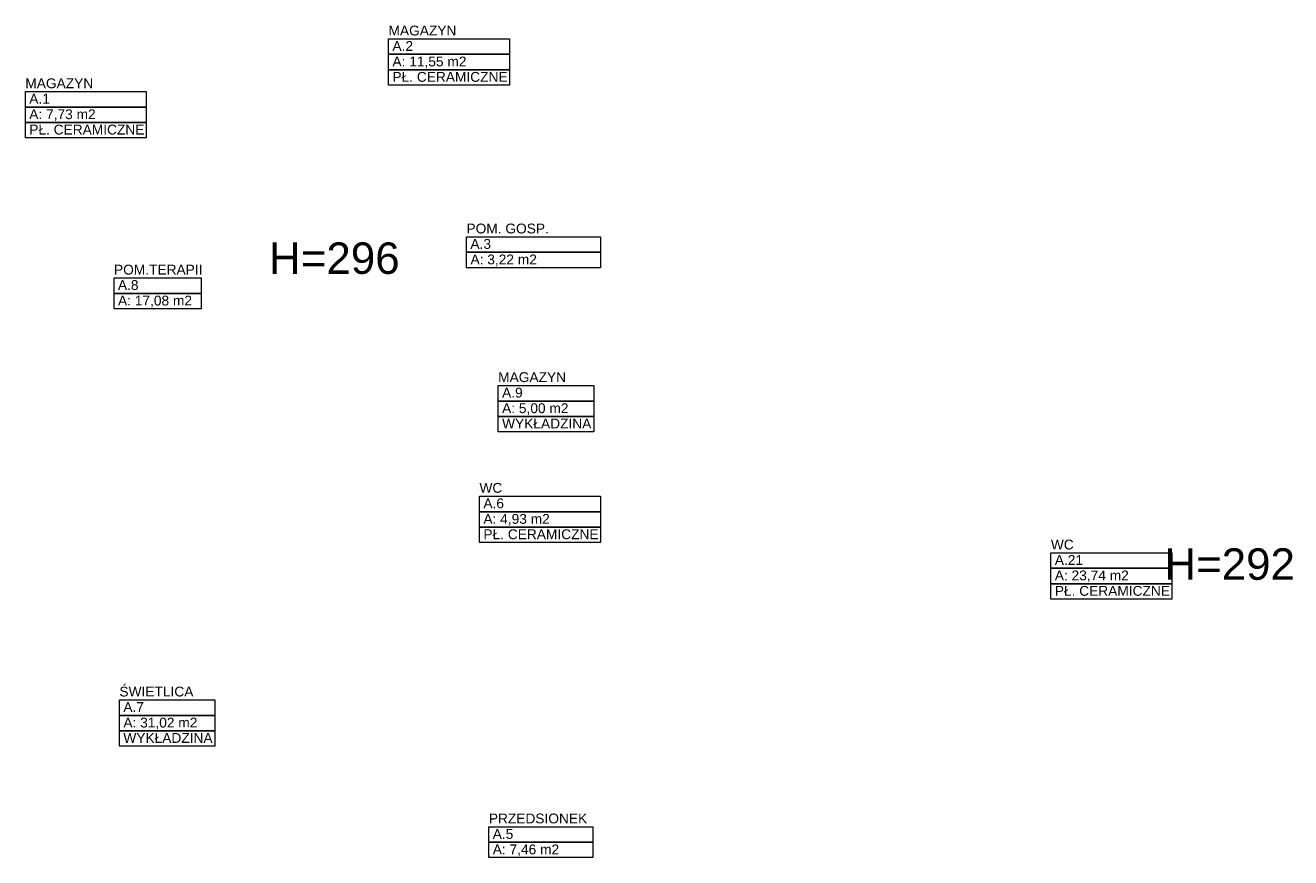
# Model space of a CAD drawing. Header units: millimetres. Extents: x 12683 to 90307, y 30842 to 62253.
# Tile 11 of 152: x 12683 to 14292, y 43184 to 44242. Entities that reach past the tile are written whole.
import ezdxf
from ezdxf.enums import TextEntityAlignment as Align

# ---------------------------------------------------------------- set-up
doc = ezdxf.new("R2010")
doc.units = ezdxf.units.MM
doc.header["$LTSCALE"] = 0.6
doc.layers.add('zzz_podklady_opisy', color=252, linetype='Continuous', lineweight=15)
doc.layers.add('zzzz_mapa', color=252, linetype='Continuous', lineweight=15)
doc.styles.add('GENERATED_STYLE_1', font='ARIAL.TTF')

# ---------------------------------------------------------------- blocks, each defined once
blk = doc.blocks.new('MAGAZYN_A.1_4_2', base_point=(188335, -13448))
at = {"layer": 'zzzz_mapa', "linetype": 'Continuous'}
for p, q in [((187566, -13252), (189104, -13252)), ((187566, -13448), (187566, -13252)), ((189104, -13252), (189104, -13448)), ((189104, -13448), (187566, -13448)), ((187566, -13448), (189104, -13448)), ((187566, -13645), (187566, -13448)), ((189104, -13448), (189104, -13645)), ((189104, -13645), (187566, -13645)), ((187566, -13645), (189104, -13645)), ((187566, -13841), (187566, -13645)), ((189104, -13645), (189104, -13841)), ((189104, -13841), (187566, -13841))]:
    blk.add_line(p, q, dxfattribs=at)
at = {"linetype": 'Continuous', "flags": 1}
for tag in ['ROOM_AREA', 'ROOM_PERIM', 'ROOM_WALLS_SURF', 'ROOM_DOORS_SURF', 'ROOM_WINDS_SURF', 'ROOM_BASELEV', 'ROOM_HEIGHT', 'ROOM_NET_AREA', 'ROOM_REDUCED_AREA', 'ROOM_CALC_AREA', 'ROOM_VOLUME']:
    blk.add_attdef(tag, text='', height=2000, dxfattribs=at).set_placement((188335, -14482), align=Align.BOTTOM_LEFT)
at = {"layer": 'zzzz_mapa', "linetype": 'Continuous', "insert": (187616, -13477), "char_height": 125, "attachment_point": 1, "style": 'GENERATED_STYLE_1'}
blk.add_mtext('{A: 7,73 m2}', dxfattribs=at)
at = {"layer": 'zzzz_mapa', "style": 'GENERATED_STYLE_1'}
for tag, p in [('ROOM_NAME', (187566, -13246)), ('ROOM_NUMBER', (187616, -13443)), ('basec', (187616, -13835))]:
    blk.add_attdef(tag, text='', height=125, dxfattribs=at).set_placement(p, align=Align.BOTTOM_LEFT)
blk = doc.blocks.new('MAGAZYN_A.2_5_2', base_point=(192955, -12777))
at = {"layer": 'zzzz_mapa', "linetype": 'Continuous'}
for p, q in [((192186, -12581), (193724, -12581)), ((192186, -12777), (192186, -12581)), ((193724, -12581), (193724, -12777)), ((193724, -12777), (192186, -12777)), ((192186, -12777), (193724, -12777)), ((192186, -12974), (192186, -12777)), ((193724, -12777), (193724, -12974)), ((193724, -12974), (192186, -12974)), ((192186, -12974), (193724, -12974)), ((192186, -13170), (192186, -12974)), ((193724, -12974), (193724, -13170)), ((193724, -13170), (192186, -13170))]:
    blk.add_line(p, q, dxfattribs=at)
at = {"linetype": 'Continuous', "flags": 1}
for tag in ['ROOM_AREA', 'ROOM_PERIM', 'ROOM_WALLS_SURF', 'ROOM_DOORS_SURF', 'ROOM_WINDS_SURF', 'ROOM_BASELEV', 'ROOM_HEIGHT', 'ROOM_NET_AREA', 'ROOM_REDUCED_AREA', 'ROOM_CALC_AREA', 'ROOM_VOLUME']:
    blk.add_attdef(tag, text='', height=2000, dxfattribs=at).set_placement((192955, -13810), align=Align.BOTTOM_LEFT)
at = {"layer": 'zzzz_mapa', "linetype": 'Continuous', "insert": (192236, -12806), "char_height": 125, "attachment_point": 1, "style": 'GENERATED_STYLE_1'}
blk.add_mtext('{A: 11,55 m2}', dxfattribs=at)
at = {"layer": 'zzzz_mapa', "style": 'GENERATED_STYLE_1'}
for tag, p in [('ROOM_NAME', (192186, -12575)), ('ROOM_NUMBER', (192236, -12771)), ('basec', (192236, -13164))]:
    blk.add_attdef(tag, text='', height=125, dxfattribs=at).set_placement(p, align=Align.BOTTOM_LEFT)
blk = doc.blocks.new('POM. GOSP.              _A.3_6_2', base_point=(194030, -15197))
at = {"layer": 'zzzz_mapa', "linetype": 'Continuous'}
for p, q in [((193179, -15099), (194882, -15099)), ((193179, -15295), (193179, -15099)), ((194882, -15099), (194882, -15295)), ((194882, -15295), (193179, -15295)), ((193179, -15295), (194882, -15295)), ((193179, -15492), (193179, -15295)), ((194882, -15295), (194882, -15492)), ((194882, -15492), (193179, -15492))]:
    blk.add_line(p, q, dxfattribs=at)
at = {"linetype": 'Continuous', "flags": 1}
for tag in ['ROOM_AREA', 'ROOM_PERIM', 'ROOM_WALLS_SURF', 'ROOM_DOORS_SURF', 'ROOM_WINDS_SURF', 'ROOM_BASELEV', 'ROOM_HEIGHT', 'ROOM_NET_AREA', 'ROOM_REDUCED_AREA', 'ROOM_CALC_AREA', 'ROOM_VOLUME']:
    blk.add_attdef(tag, text='', height=2000, dxfattribs=at).set_placement((194030, -16230), align=Align.BOTTOM_LEFT)
at = {"layer": 'zzzz_mapa', "linetype": 'Continuous', "insert": (193229, -15324), "char_height": 125, "attachment_point": 1, "style": 'GENERATED_STYLE_1'}
blk.add_mtext('{A: 3,22 m2}', dxfattribs=at)
at = {"layer": 'zzzz_mapa', "style": 'GENERATED_STYLE_1'}
for tag, p in [('ROOM_NAME', (193179, -15093)), ('ROOM_NUMBER', (193229, -15289))]:
    blk.add_attdef(tag, text='', height=125, dxfattribs=at).set_placement(p, align=Align.BOTTOM_LEFT)
blk = doc.blocks.new('WC  _A.6_8_2', base_point=(194113, -18595))
at = {"layer": 'zzzz_mapa', "linetype": 'Continuous'}
for p, q in [((193344, -18399), (194882, -18399)), ((193344, -18595), (193344, -18399)), ((194882, -18399), (194882, -18595)), ((194882, -18595), (193344, -18595)), ((193344, -18595), (194882, -18595)), ((193344, -18792), (193344, -18595)), ((194882, -18595), (194882, -18792)), ((194882, -18792), (193344, -18792)), ((193344, -18792), (194882, -18792)), ((193344, -18988), (193344, -18792)), ((194882, -18792), (194882, -18988)), ((194882, -18988), (193344, -18988))]:
    blk.add_line(p, q, dxfattribs=at)
at = {"linetype": 'Continuous', "flags": 1}
for tag in ['ROOM_AREA', 'ROOM_PERIM', 'ROOM_WALLS_SURF', 'ROOM_DOORS_SURF', 'ROOM_WINDS_SURF', 'ROOM_BASELEV', 'ROOM_HEIGHT', 'ROOM_NET_AREA', 'ROOM_REDUCED_AREA', 'ROOM_CALC_AREA', 'ROOM_VOLUME']:
    blk.add_attdef(tag, text='', height=2000, dxfattribs=at).set_placement((194113, -19628), align=Align.BOTTOM_LEFT)
at = {"layer": 'zzzz_mapa', "linetype": 'Continuous', "insert": (193394, -18624), "char_height": 125, "attachment_point": 1, "style": 'GENERATED_STYLE_1'}
blk.add_mtext('{A: 4,93 m2}', dxfattribs=at)
at = {"layer": 'zzzz_mapa', "style": 'GENERATED_STYLE_1'}
for tag, p in [('ROOM_NAME', (193344, -18393)), ('ROOM_NUMBER', (193394, -18589)), ('basec', (193394, -18982))]:
    blk.add_attdef(tag, text='', height=125, dxfattribs=at).set_placement(p, align=Align.BOTTOM_LEFT)
blk = doc.blocks.new('ŚWIETLICA  _A.7_10_2', base_point=(189370, -21186))
at = {"layer": 'zzzz_mapa', "linetype": 'Continuous'}
for p, q in [((188763, -20990), (189978, -20990)), ((188763, -21186), (188763, -20990)), ((189978, -20990), (189978, -21186)), ((189978, -21186), (188763, -21186)), ((188763, -21186), (189978, -21186)), ((188763, -21383), (188763, -21186)), ((189978, -21186), (189978, -21383)), ((189978, -21383), (188763, -21383)), ((188763, -21383), (189978, -21383)), ((188763, -21579), (188763, -21383)), ((189978, -21383), (189978, -21579)), ((189978, -21579), (188763, -21579))]:
    blk.add_line(p, q, dxfattribs=at)
at = {"linetype": 'Continuous', "flags": 1}
for tag in ['ROOM_AREA', 'ROOM_PERIM', 'ROOM_WALLS_SURF', 'ROOM_DOORS_SURF', 'ROOM_WINDS_SURF', 'ROOM_BASELEV', 'ROOM_HEIGHT', 'ROOM_NET_AREA', 'ROOM_REDUCED_AREA', 'ROOM_CALC_AREA', 'ROOM_VOLUME']:
    blk.add_attdef(tag, text='', height=2000, dxfattribs=at).set_placement((189370, -22219), align=Align.BOTTOM_LEFT)
at = {"layer": 'zzzz_mapa', "linetype": 'Continuous', "insert": (188813, -21215), "char_height": 125, "attachment_point": 1, "style": 'GENERATED_STYLE_1'}
blk.add_mtext('{A: 31,02 m2}', dxfattribs=at)
at = {"layer": 'zzzz_mapa', "style": 'GENERATED_STYLE_1'}
for tag, p in [('ROOM_NAME', (188763, -20984)), ('ROOM_NUMBER', (188813, -21180)), ('basec', (188813, -21573))]:
    blk.add_attdef(tag, text='', height=125, dxfattribs=at).set_placement(p, align=Align.BOTTOM_LEFT)
blk = doc.blocks.new('PRZEDSIONEK  _A.5_12_2', base_point=(194125, -22702))
at = {"layer": 'zzzz_mapa', "linetype": 'Continuous'}
for p, q in [((193463, -22604), (194787, -22604)), ((193463, -22800), (193463, -22604)), ((194787, -22604), (194787, -22800)), ((194787, -22800), (193463, -22800)), ((193463, -22800), (194787, -22800)), ((193463, -22996), (193463, -22800)), ((194787, -22800), (194787, -22996)), ((194787, -22996), (193463, -22996))]:
    blk.add_line(p, q, dxfattribs=at)
at = {"linetype": 'Continuous', "flags": 1}
for tag in ['ROOM_AREA', 'ROOM_PERIM', 'ROOM_WALLS_SURF', 'ROOM_DOORS_SURF', 'ROOM_WINDS_SURF', 'ROOM_BASELEV', 'ROOM_HEIGHT', 'ROOM_NET_AREA', 'ROOM_REDUCED_AREA', 'ROOM_CALC_AREA', 'ROOM_VOLUME']:
    blk.add_attdef(tag, text='', height=2000, dxfattribs=at).set_placement((194125, -23735), align=Align.BOTTOM_LEFT)
at = {"layer": 'zzzz_mapa', "linetype": 'Continuous', "insert": (193513, -22829), "char_height": 125, "attachment_point": 1, "style": 'GENERATED_STYLE_1'}
blk.add_mtext('{A: 7,46 m2}', dxfattribs=at)
at = {"layer": 'zzzz_mapa', "style": 'GENERATED_STYLE_1'}
for tag, p in [('ROOM_NAME', (193463, -22598)), ('ROOM_NUMBER', (193513, -22794))]:
    blk.add_attdef(tag, text='', height=125, dxfattribs=at).set_placement(p, align=Align.BOTTOM_LEFT)
blk = doc.blocks.new('POM.TERAPII_A.8_13_2', base_point=(189248, -15720))
at = {"layer": 'zzzz_mapa', "linetype": 'Continuous'}
for p, q in [((188695, -15622), (189802, -15622)), ((188695, -15819), (188695, -15622)), ((189802, -15622), (189802, -15819)), ((189802, -15819), (188695, -15819)), ((188695, -15819), (189802, -15819)), ((188695, -16015), (188695, -15819)), ((189802, -15819), (189802, -16015)), ((189802, -16015), (188695, -16015))]:
    blk.add_line(p, q, dxfattribs=at)
at = {"linetype": 'Continuous', "flags": 1}
for tag in ['ROOM_AREA', 'ROOM_PERIM', 'ROOM_WALLS_SURF', 'ROOM_DOORS_SURF', 'ROOM_WINDS_SURF', 'ROOM_BASELEV', 'ROOM_HEIGHT', 'ROOM_NET_AREA', 'ROOM_REDUCED_AREA', 'ROOM_CALC_AREA', 'ROOM_VOLUME']:
    blk.add_attdef(tag, text='', height=2000, dxfattribs=at).set_placement((189248, -16754), align=Align.BOTTOM_LEFT)
at = {"layer": 'zzzz_mapa', "linetype": 'Continuous', "insert": (188745, -15847), "char_height": 125, "attachment_point": 1, "style": 'GENERATED_STYLE_1'}
blk.add_mtext('{A: 17,08 m2}', dxfattribs=at)
at = {"layer": 'zzzz_mapa', "style": 'GENERATED_STYLE_1'}
for tag, p in [('ROOM_NAME', (188695, -15616)), ('ROOM_NUMBER', (188745, -15813))]:
    blk.add_attdef(tag, text='', height=125, dxfattribs=at).set_placement(p, align=Align.BOTTOM_LEFT)
blk = doc.blocks.new('MAGAZYN  _A.9_14_2', base_point=(194188, -17187))
at = {"layer": 'zzzz_mapa', "linetype": 'Continuous'}
for p, q in [((193581, -16991), (194796, -16991)), ((193581, -17187), (193581, -16991)), ((194796, -16991), (194796, -17187)), ((194796, -17187), (193581, -17187)), ((193581, -17187), (194796, -17187)), ((193581, -17384), (193581, -17187)), ((194796, -17187), (194796, -17384)), ((194796, -17384), (193581, -17384)), ((193581, -17384), (194796, -17384)), ((193581, -17580), (193581, -17384)), ((194796, -17384), (194796, -17580)), ((194796, -17580), (193581, -17580))]:
    blk.add_line(p, q, dxfattribs=at)
at = {"linetype": 'Continuous', "flags": 1}
for tag in ['ROOM_AREA', 'ROOM_PERIM', 'ROOM_WALLS_SURF', 'ROOM_DOORS_SURF', 'ROOM_WINDS_SURF', 'ROOM_BASELEV', 'ROOM_HEIGHT', 'ROOM_NET_AREA', 'ROOM_REDUCED_AREA', 'ROOM_CALC_AREA', 'ROOM_VOLUME']:
    blk.add_attdef(tag, text='', height=2000, dxfattribs=at).set_placement((194188, -18220), align=Align.BOTTOM_LEFT)
at = {"layer": 'zzzz_mapa', "linetype": 'Continuous', "insert": (193631, -17216), "char_height": 125, "attachment_point": 1, "style": 'GENERATED_STYLE_1'}
blk.add_mtext('{A: 5,00 m2}', dxfattribs=at)
at = {"layer": 'zzzz_mapa', "style": 'GENERATED_STYLE_1'}
for tag, p in [('ROOM_NAME', (193581, -16985)), ('ROOM_NUMBER', (193631, -17181)), ('basec', (193631, -17574))]:
    blk.add_attdef(tag, text='', height=125, dxfattribs=at).set_placement(p, align=Align.BOTTOM_LEFT)
blk = doc.blocks.new('WC      _A.21_26_2', base_point=(201382, -19316))
at = {"layer": 'zzzz_mapa', "linetype": 'Continuous'}
for p, q in [((200613, -19119), (202150, -19119)), ((200613, -19316), (200613, -19119)), ((202150, -19119), (202150, -19316)), ((202150, -19316), (200613, -19316)), ((200613, -19316), (202150, -19316)), ((200613, -19512), (200613, -19316)), ((202150, -19316), (202150, -19512)), ((202150, -19512), (200613, -19512)), ((200613, -19512), (202150, -19512)), ((200613, -19709), (200613, -19512)), ((202150, -19512), (202150, -19709)), ((202150, -19709), (200613, -19709))]:
    blk.add_line(p, q, dxfattribs=at)
at = {"linetype": 'Continuous', "flags": 1}
for tag in ['ROOM_AREA', 'ROOM_PERIM', 'ROOM_WALLS_SURF', 'ROOM_DOORS_SURF', 'ROOM_WINDS_SURF', 'ROOM_BASELEV', 'ROOM_HEIGHT', 'ROOM_NET_AREA', 'ROOM_REDUCED_AREA', 'ROOM_CALC_AREA', 'ROOM_VOLUME']:
    blk.add_attdef(tag, text='', height=2000, dxfattribs=at).set_placement((201382, -20349), align=Align.BOTTOM_LEFT)
at = {"layer": 'zzzz_mapa', "linetype": 'Continuous', "insert": (200663, -19344), "char_height": 125, "attachment_point": 1, "style": 'GENERATED_STYLE_1'}
blk.add_mtext('{A: 23,74 m2}', dxfattribs=at)
at = {"layer": 'zzzz_mapa', "style": 'GENERATED_STYLE_1'}
for tag, p in [('ROOM_NAME', (200613, -19113)), ('ROOM_NUMBER', (200663, -19310)), ('basec', (200663, -19703))]:
    blk.add_attdef(tag, text='', height=125, dxfattribs=at).set_placement(p, align=Align.BOTTOM_LEFT)

msp = doc.modelspace()

# ---------------------------------------------------------------- block references
at = {"layer": 'zzz_podklady_opisy'}
ref = msp.add_blockref('MAGAZYN_A.2_5_2', (13221.5, 44205.5), dxfattribs=dict(at, xscale=0.1, yscale=0.1, zscale=0.1))
ref.add_attrib('ROOM_NAME', 'MAGAZYN', dxfattribs={"layer": 'zzzz_mapa', "color": 5, "linetype": 'Continuous', "height": 12.5, "style": 'GENERATED_STYLE_1'}).set_placement((13144.6, 44225.7), align=Align.BOTTOM_LEFT)
ref.add_attrib('ROOM_NUMBER', 'A.2', dxfattribs={"layer": 'zzzz_mapa', "color": 5, "linetype": 'Continuous', "height": 12.5, "style": 'GENERATED_STYLE_1'}).set_placement((13149.6, 44206.1), align=Align.BOTTOM_LEFT)
ref.add_attrib('basec', 'PŁ. CERAMICZNE', dxfattribs={"layer": 'zzzz_mapa', "color": 5, "linetype": 'Continuous', "height": 12.5, "style": 'GENERATED_STYLE_1'}).set_placement((13149.6, 44166.8), align=Align.BOTTOM_LEFT)
ref = msp.add_blockref('MAGAZYN_A.1_4_2', (12759.5, 44138.4), dxfattribs=dict(at, xscale=0.1, yscale=0.1, zscale=0.1))
ref.add_attrib('ROOM_NAME', 'MAGAZYN', dxfattribs={"linetype": 'Continuous', "height": 12.5, "style": 'GENERATED_STYLE_1'}).set_placement((12682.6, 44158.6), align=Align.BOTTOM_LEFT)
ref.add_attrib('ROOM_NUMBER', 'A.1', dxfattribs={"linetype": 'Continuous', "height": 12.5, "style": 'GENERATED_STYLE_1'}).set_placement((12687.6, 44139), align=Align.BOTTOM_LEFT)
ref.add_attrib('basec', 'PŁ. CERAMICZNE', dxfattribs={"linetype": 'Continuous', "height": 12.5, "style": 'GENERATED_STYLE_1'}).set_placement((12687.6, 44099.7), align=Align.BOTTOM_LEFT)
ref = msp.add_blockref('POM. GOSP.              _A.3_6_2', (13329, 43963.5), dxfattribs=dict(at, xscale=0.1, yscale=0.1, zscale=0.1))
ref.add_attrib('ROOM_NAME', 'POM. GOSP.', dxfattribs={"layer": 'zzzz_mapa', "color": 5, "linetype": 'Continuous', "height": 12.5, "style": 'GENERATED_STYLE_1'}).set_placement((13243.8, 43973.9), align=Align.BOTTOM_LEFT)
ref.add_attrib('ROOM_NUMBER', 'A.3', dxfattribs={"layer": 'zzzz_mapa', "color": 5, "linetype": 'Continuous', "height": 12.5, "style": 'GENERATED_STYLE_1'}).set_placement((13248.8, 43954.3), align=Align.BOTTOM_LEFT)
ref = msp.add_blockref('POM.TERAPII_A.8_13_2', (12850.8, 43911.2), dxfattribs=dict(at, xscale=0.1, yscale=0.1, zscale=0.1))
ref.add_attrib('ROOM_NAME', 'POM.TERAPII', dxfattribs={"layer": 'zzzz_mapa', "color": 5, "linetype": 'Continuous', "height": 12.5, "style": 'GENERATED_STYLE_1'}).set_placement((12795.4, 43921.6), align=Align.BOTTOM_LEFT)
ref.add_attrib('ROOM_NUMBER', 'A.8', dxfattribs={"layer": 'zzzz_mapa', "color": 5, "linetype": 'Continuous', "height": 12.5, "style": 'GENERATED_STYLE_1'}).set_placement((12800.4, 43902), align=Align.BOTTOM_LEFT)
ref = msp.add_blockref('MAGAZYN  _A.9_14_2', (13344.8, 43764.5), dxfattribs=dict(at, xscale=0.1, yscale=0.1, zscale=0.1))
ref.add_attrib('ROOM_NAME', 'MAGAZYN', dxfattribs={"layer": 'zzzz_mapa', "color": 5, "linetype": 'Continuous', "height": 12.5, "style": 'GENERATED_STYLE_1'}).set_placement((13284.1, 43784.8), align=Align.BOTTOM_LEFT)
ref.add_attrib('ROOM_NUMBER', 'A.9', dxfattribs={"layer": 'zzzz_mapa', "color": 5, "linetype": 'Continuous', "height": 12.5, "style": 'GENERATED_STYLE_1'}).set_placement((13289.1, 43765.1), align=Align.BOTTOM_LEFT)
ref.add_attrib('basec', 'WYKŁADZINA', dxfattribs={"layer": 'zzzz_mapa', "color": 5, "linetype": 'Continuous', "height": 12.5, "style": 'GENERATED_STYLE_1'}).set_placement((13289.1, 43725.8), align=Align.BOTTOM_LEFT)
ref = msp.add_blockref('WC  _A.6_8_2', (13337.2, 43623.7), dxfattribs=dict(at, xscale=0.1, yscale=0.1, zscale=0.1))
ref.add_attrib('ROOM_NAME', 'WC', dxfattribs={"layer": 'zzzz_mapa', "color": 5, "linetype": 'Continuous', "height": 12.5, "style": 'GENERATED_STYLE_1'}).set_placement((13260.3, 43644), align=Align.BOTTOM_LEFT)
ref.add_attrib('ROOM_NUMBER', 'A.6', dxfattribs={"layer": 'zzzz_mapa', "color": 5, "linetype": 'Continuous', "height": 12.5, "style": 'GENERATED_STYLE_1'}).set_placement((13265.3, 43624.3), align=Align.BOTTOM_LEFT)
ref.add_attrib('basec', 'PŁ. CERAMICZNE', dxfattribs={"layer": 'zzzz_mapa', "color": 5, "linetype": 'Continuous', "height": 12.5, "style": 'GENERATED_STYLE_1'}).set_placement((13265.3, 43585), align=Align.BOTTOM_LEFT)
ref = msp.add_blockref('WC      _A.21_26_2', (14064.1, 43551.7), dxfattribs=dict(at, xscale=0.1, yscale=0.1, zscale=0.1))
ref.add_attrib('ROOM_NAME', 'WC', dxfattribs={"layer": 'zzzz_mapa', "color": 5, "linetype": 'Continuous', "height": 12.5, "style": 'GENERATED_STYLE_1'}).set_placement((13987.2, 43571.9), align=Align.BOTTOM_LEFT)
ref.add_attrib('ROOM_NUMBER', 'A.21', dxfattribs={"layer": 'zzzz_mapa', "color": 5, "linetype": 'Continuous', "height": 12.5, "style": 'GENERATED_STYLE_1'}).set_placement((13992.2, 43552.3), align=Align.BOTTOM_LEFT)
ref.add_attrib('basec', 'PŁ. CERAMICZNE', dxfattribs={"layer": 'zzzz_mapa', "color": 5, "linetype": 'Continuous', "height": 12.5, "style": 'GENERATED_STYLE_1'}).set_placement((13992.2, 43513), align=Align.BOTTOM_LEFT)
ref = msp.add_blockref('ŚWIETLICA  _A.7_10_2', (12863, 43364.6), dxfattribs=dict(at, xscale=0.1, yscale=0.1, zscale=0.1))
ref.add_attrib('ROOM_NAME', 'ŚWIETLICA', dxfattribs={"layer": 'zzzz_mapa', "color": 5, "linetype": 'Continuous', "height": 12.5, "style": 'GENERATED_STYLE_1'}).set_placement((12802.3, 43384.9), align=Align.BOTTOM_LEFT)
ref.add_attrib('ROOM_NUMBER', 'A.7', dxfattribs={"layer": 'zzzz_mapa', "color": 5, "linetype": 'Continuous', "height": 12.5, "style": 'GENERATED_STYLE_1'}).set_placement((12807.3, 43365.2), align=Align.BOTTOM_LEFT)
ref.add_attrib('basec', 'WYKŁADZINA', dxfattribs={"layer": 'zzzz_mapa', "color": 5, "linetype": 'Continuous', "height": 12.5, "style": 'GENERATED_STYLE_1'}).set_placement((12807.3, 43325.9), align=Align.BOTTOM_LEFT)
ref = msp.add_blockref('PRZEDSIONEK  _A.5_12_2', (13338.4, 43213.1), dxfattribs=dict(at, xscale=0.1, yscale=0.1, zscale=0.1))
ref.add_attrib('ROOM_NAME', 'PRZEDSIONEK', dxfattribs={"layer": 'zzzz_mapa', "color": 5, "linetype": 'Continuous', "height": 12.5, "style": 'GENERATED_STYLE_1'}).set_placement((13272.2, 43223.5), align=Align.BOTTOM_LEFT)
ref.add_attrib('ROOM_NUMBER', 'A.5', dxfattribs={"layer": 'zzzz_mapa', "color": 5, "linetype": 'Continuous', "height": 12.5, "style": 'GENERATED_STYLE_1'}).set_placement((13277.2, 43203.8), align=Align.BOTTOM_LEFT)

# ---------------------------------------------------------------- texts
at = {"layer": 'zzz_podklady_opisy', "char_height": 40, "attachment_point": 5, "style": 'GENERATED_STYLE_1'}
for s, insert in [('{H=296}', (13075.7, 43945.9)), ('{H=292}', (14214.6, 43556.8))]:
    msp.add_mtext(s, dxfattribs=dict(at, insert=insert))

doc.saveas('drawing.dxf')
